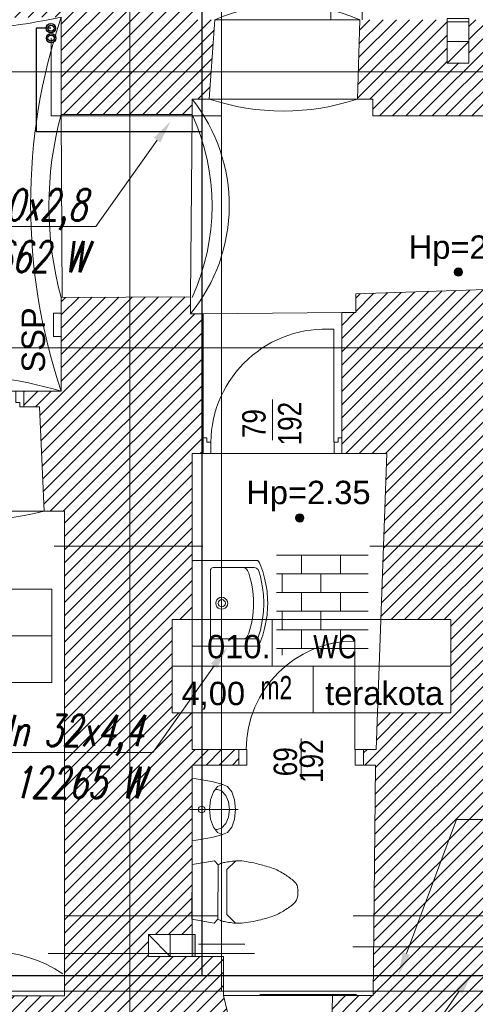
# Model space of a CAD drawing. Header units: millimetres. Extents: x -573548 to 674770, y -210017 to -47794.
# Tile 71 of 234: x 86621 to 89544, y -104469 to -98148. Entities that reach past the tile are written whole.
import ezdxf
from ezdxf import colors
from ezdxf.entities.mleader import LeaderData, LeaderLine
from ezdxf.enums import TextEntityAlignment as Align
from ezdxf.lldxf.tags import DXFTag
from ezdxf.math import Vec2, Vec3

# ---------------------------------------------------------------- set-up
doc = ezdxf.new("R2010")
doc.units = ezdxf.units.MM
for name, color, linetype, lineweight in [('A.02 RZUT PIWNICY_is$0$A-DRZWI_Nr_pióra__9', 8, 'Continuous', 9), ('A.02 RZUT PIWNICY_is$0$A-OPISY-2_Nr_pióra__2', 8, 'Continuous', 9), ('A.02 RZUT PIWNICY_is$0$A-OPISY-3_Nr_pióra__6', 8, 'Continuous', 9), ('A.02 RZUT PIWNICY_is$0$A-WYSOKOSCI_Nr_pióra__20', 8, 'Continuous', 9), ('A.02 RZUT PIWNICY_is$0$A-WYSOKOSCI_Nr_pióra__7', 8, 'Continuous', 9), ('A.02 RZUT PIWNICY_is$0$A_okno_Nr_pióra__20', 8, 'Continuous', 9), ('A.02 RZUT PIWNICY_is$0$DEFPOINTS_Nr_pióra__250', 8, 'Continuous', 9), ('A.02 RZUT PIWNICY_is$0$DEFPOINTS_Nr_pióra__7', 8, 'Continuous', 9), ('A.02 RZUT PIWNICY_is$0$detalokna_Nr_pióra__2', 8, 'Continuous', 9), ('A.02 RZUT PIWNICY_is$0$DIM MALY_Nr_pióra__8', 8, 'Continuous', 9), ('A.02 RZUT PIWNICY_is$0$DRZWI_Nr_pióra__41', 8, 'Continuous', 9), ('A.02 RZUT PIWNICY_is$0$HATCH_Nr_pióra__18', 8, 'Continuous', 9), ('A.02 RZUT PIWNICY_is$0$linia nadproza_Nr_pióra__1', 8, 'Continuous', 9), ('A.02 RZUT PIWNICY_is$0$meble_Nr_pióra__9', 8, 'Continuous', 9), ('A.02 RZUT PIWNICY_is$0$opisy inne_Nr_pióra__1', 8, 'Continuous', 9), ('A.02 RZUT PIWNICY_is$0$podciagi_Nr_pióra__1', 8, 'Continuous', 9), ('A.02 RZUT PIWNICY_is$0$POSADZKI_Nr_pióra__1', 8, 'Continuous', 9), ('A.02 RZUT PIWNICY_is$0$POSADZKI_Nr_pióra__18', 8, 'Continuous', 9), ('A.02 RZUT PIWNICY_is$0$strop_cieniej_Nr_pióra__1', 8, 'Continuous', 9), ('A.02 RZUT PIWNICY_is$0$strop_Nr_pióra__1', 8, 'Continuous', 9), ('A.02 RZUT PIWNICY_is$0$Structural - Bearing_Nr_pióra__1', 8, 'Continuous', 9), ('A.02 RZUT PIWNICY_is$0$Structural - Bearing_Nr_pióra__21', 8, 'Continuous', 9), ('A.02 RZUT PIWNICY_is$0$Structural - Grid', 8, 'Continuous', 9), ('A.02 RZUT PIWNICY_is$0$Structural - Grid_Nr_pióra__17', 8, 'Continuous', 9), ('A.02 RZUT PIWNICY_is$0$WYCIĄG_Nr_pióra__1', 8, 'Continuous', 9), ('FLUID-Powrót', 7, 'Continuous', 30), ('FLUID-Zasilanie', 7, 'Continuous', 30), ('GB - OPISY', 7, 'Continuous', 13), ('IS_Przyłącza_o.p._Powrót', 142, 'DASH', 18)]:
    doc.layers.add(name, color=color, linetype=linetype, lineweight=lineweight)
doc.layers.add('IS_Zasilanie', color=1, linetype='SOLID', lineweight=30, true_color=0xff0000)
doc.styles.add('A.02 RZUT PIWNICY_is$0$STYL_AUTOMATYCZNY_1', font='arial.ttf')
doc.styles.add('A.02 RZUT PIWNICY_is$0$STYL_AUTOMATYCZNY_4', font='arial.ttf', dxfattribs={"width": 0.8})
doc.styles.add('A.02 RZUT PIWNICY_is$0$STYL_AUTOMATYCZNY_5', font='arial.ttf', dxfattribs={"width": 0.7})
doc.styles.add('JOLA_S', font='romans.shx', dxfattribs={"width": 0.7, "oblique": 15})
tags = doc.linetypes.add('DASH', pattern=[15, 10, -5]).pattern_tags.tags
tags[6:7] = [DXFTag(74, 4), DXFTag(75, 0), DXFTag(340, '0'), DXFTag(46, 0.0), DXFTag(50, 0.0), DXFTag(44, 0.0), DXFTag(45, 0.0)]
tags[4:5] = [DXFTag(74, 4), DXFTag(75, 0), DXFTag(340, '0'), DXFTag(46, 0.0), DXFTag(50, 0.0), DXFTag(44, 0.0), DXFTag(45, 0.0)]
tags = doc.linetypes.add('SOLID', pattern=[10, 10, 0]).pattern_tags.tags
tags[6:7] = [DXFTag(74, 4), DXFTag(75, 0), DXFTag(340, '0'), DXFTag(46, 0.0), DXFTag(50, 0.0), DXFTag(44, 0.0), DXFTag(45, 0.0)]
tags[4:5] = [DXFTag(74, 4), DXFTag(75, 0), DXFTag(340, '0'), DXFTag(46, 0.0), DXFTag(50, 0.0), DXFTag(44, 0.0), DXFTag(45, 0.0)]
pattern_1 = [(45, (0, 0), (-42.426407, 42.426407), [])]

# ---------------------------------------------------------------- blocks, each defined once
blk = doc.blocks.new('A.02 RZUT PIWNICY_is$0$Standardowy znacznik osi_2')
at = {"layer": 'A.02 RZUT PIWNICY_is$0$Structural - Grid_Nr_pióra__17'}
blk.add_line((1000, 0), (17853.1, 0), dxfattribs=at)
at = {"layer": 'A.02 RZUT PIWNICY_is$0$Structural - Grid_Nr_pióra__17', "style": 'A.02 RZUT PIWNICY_is$0$STYL_AUTOMATYCZNY_1'}
for tag, p in [('AC_MarkerText_1_0', (5, -80)), ('AC_MarkerText_1_1', (19358.1, -80))]:
    blk.add_attdef(tag, text='', height=350, rotation=270, dxfattribs=at).set_placement(p, align=Align.TOP_CENTER)
blk = doc.blocks.new('A.02 RZUT PIWNICY_is$0$Standardowy znacznik osi_3')
at = {"layer": 'A.02 RZUT PIWNICY_is$0$Structural - Grid_Nr_pióra__17'}
blk.add_line((2962.2, 0), (40906.6, 0), dxfattribs=at)
at = {"layer": 'A.02 RZUT PIWNICY_is$0$Structural - Grid_Nr_pióra__17', "style": 'A.02 RZUT PIWNICY_is$0$STYL_AUTOMATYCZNY_1'}
for tag, p in [('AC_MarkerText_1_0', (-250, -335)), ('AC_MarkerText_1_1', (44118.7, -335))]:
    blk.add_attdef(tag, text='', height=350, rotation=180, dxfattribs=at).set_placement(p, align=Align.TOP_CENTER)
blk = doc.blocks.new('A.02 RZUT PIWNICY_is$0$Standardowy znacznik osi_4')
at = {"layer": 'A.02 RZUT PIWNICY_is$0$Structural - Grid_Nr_pióra__17'}
blk.add_line((1000, 0), (42868.7, 0), dxfattribs=at)
at = {"layer": 'A.02 RZUT PIWNICY_is$0$Structural - Grid_Nr_pióra__17', "style": 'A.02 RZUT PIWNICY_is$0$STYL_AUTOMATYCZNY_1'}
for tag, p in [('AC_MarkerText_1_0', (-250, -335)), ('AC_MarkerText_1_1', (44118.7, -335))]:
    blk.add_attdef(tag, text='', height=350, rotation=180, dxfattribs=at).set_placement(p, align=Align.TOP_CENTER)
blk = doc.blocks.new('A.02 RZUT PIWNICY_is')
at = {"layer": 'A.02 RZUT PIWNICY_is$0$A-WYSOKOSCI_Nr_pióra__7'}
for points in [[(90032.9, -99768.5, 1), (89979.5, -99768.5, 1)], [(89014.7, -101346.4, 1), (88961.3, -101346.4, 1)]]:
    blk.add_hatch(color=256, dxfattribs=at).paths.add_polyline_path(points)
at = {"layer": 'A.02 RZUT PIWNICY_is$0$HATCH_Nr_pióra__18'}
h = blk.add_hatch(dxfattribs=at)
h.set_pattern_fill('Common_Brick_0001', color=256, style=0, pattern_type=2)
h.set_pattern_definition(pattern_1)
h.paths.add_polyline_path([(80206.7, -101287.8), (82317.3, -101287.8), (82317.3, -102137.8), (82734.7, -102137.9), (83067.7, -102085.5), (83067.7, -102058.3), (83067.7, -101303.1), (84554.4, -101302.8), (84547.7, -100943.1), (85547.7, -100943.1), (85547.7, -101303.1), (86317, -101302.8, 0.000082), (86317.7, -101303), (86327.3, -100636.4), (86327.3, -100533.1), (82257.3, -100533.1), (80967.3, -100533.1), (80967.3, -99531.1), (85307.3, -99531.1), (85307.3, -99671.1), (85757.3, -99671.1), (85757.1, -98975.4), (85497.3, -98975.4), (85497.3, -99095.4), (85437.3, -99095.4), (85437.3, -99215.4), (85247.3, -99215.4), (85247.3, -99406.1), (84077.3, -99419), (84077.3, -99259), (82357.3, -99266.1), (82357.3, -98196.1), (85407.3, -98196.1), (85408.8, -98267.6), (85757.1, -98266.4), (85757.3, -98151.2), (87457.3, -98131.1), (87457.3, -98756.1), (88297.3, -98756.1), (88297.3, -98658.1), (88407.4, -98658.1), (88442.4, -98148.1), (88332.4, -98148.1), (88302.4, -97208.1), (87462.3, -97197.8), (87462.3, -97377.8), (81532.9, -97377.8), (81532.9, -96587.8), (81182.9, -96537.7), (80732.9, -96537.8), (80732.9, -96574.1), (80732.9, -97397.8), (80206.7, -97397.8)])
h = blk.add_hatch(dxfattribs=at)
h.set_pattern_fill('Common_Brick_0001', color=256, style=0, pattern_type=2)
h.set_pattern_definition(pattern_1)
h.paths.add_polyline_path([(90073.4, -98148.1), (90073.4, -98428.1), (89933.4, -98428.1), (89933.4, -98161.4), (89933.4, -98148.1), (89372.3, -98148.1), (89357.3, -98658.1), (89457.3, -98658.1), (89457.3, -98766.1), (90367.3, -98766.1), (90367.3, -98668.1), (94952.3, -98668.1), (94952.3, -98158.1), (90332.4, -98158.1), (90332.4, -97048.1), (90202.4, -97048.1), (90202.4, -98148.1)])
h = blk.add_hatch(dxfattribs=at)
h.set_pattern_fill('Common_Brick_0001', color=256, style=0, pattern_type=2)
h.set_pattern_definition(pattern_1)
h.paths.add_polyline_path([(83067.7, -103608.9), (82317.3, -103497.8), (82317.3, -104248.9), (82317.3, -105167.4), (84022, -105167.4), (87437.6, -105167.4), (87437.6, -105578.2), (88697.3, -105578.6), (88697.3, -105471.8), (88697.3, -105405.8), (88697.3, -105255.8), (88498.5, -104413.2), (88498.5, -104161.5), (88017.3, -104161.5), (88017.3, -104142.1), (88017.3, -104021.5), (88297.3, -104021.5), (88297.3, -103922.3), (88295.4, -103921.9), (88295.5, -103900.2), (88297.3, -103587.6), (88297.3, -103218.2), (88297.3, -102933.1), (88597.3, -102933.1), (88597.3, -102833.1), (88297.3, -102833.1), (88297.3, -102598.7), (88168.2, -102598.7), (88168.2, -101998.7), (88297.3, -101998.7), (88297.3, -101528.1), (88297.3, -100933.1), (88367.3, -100933.1), (88367.3, -100833.1), (88367.3, -100035.4), (88287.3, -100035.4), (88287.3, -99926.6), (87457.3, -99931.6), (87457.3, -100533.1), (87217.3, -100533.1), (87217.3, -100633.1), (87317.7, -100633.1), (87347.7, -101303.1), (87477.7, -101303.1), (87477.7, -101528.1), (87477.7, -103900.2), (87477.7, -104142.1), (87477.7, -104262), (87477.7, -104415.3), (86557.7, -104415.3), (86557.7, -104402.9), (86347.7, -104402.9), (86347.7, -104415.3), (85407.7, -104415.3), (85407.7, -104402.9), (85197.7, -104402.9), (85197.7, -104415.3), (84277.7, -104415.3), (84277.7, -104402.9), (84067.7, -104402.9), (84067.7, -104415.3), (83067.7, -104415.3), (83067.7, -104273.6)])
h = blk.add_hatch(dxfattribs=at)
h.set_pattern_fill('Common_Brick_0001', color=256, style=0, pattern_type=2)
h.set_pattern_definition(pattern_1)
h.paths.add_polyline_path([(89197.1, -104413.1), (89177.3, -105255.8), (89177.3, -105405.8), (89177.3, -105471.8), (89177.3, -105578.2), (90487.3, -105578.2), (90487.3, -105471.9), (90487.3, -105255.8), (90407.3, -104600.2), (90407.3, -104100.2), (90407.3, -103900.2), (90407.3, -101528.1), (90407.3, -100928.1), (90560.7, -100928.1), (90560.7, -100745.8), (91953, -100745.8), (92047.3, -100080.1), (92076.9, -100080.1), (92076.9, -99980.1), (90247.3, -99978.1), (90247.3, -99878.1), (89347.3, -99908.1), (89347.3, -100028.1), (89257.3, -100028.1), (89257.3, -100933.1), (89547.3, -100933.1), (89525.3, -101528.1), (89508, -101998.7), (89956.3, -101998.7), (89956.3, -102598.7), (89485.9, -102598.7), (89477.3, -102833.1), (89397.3, -102833.1), (89397.3, -102933.1), (89473.6, -102933.1), (89464.1, -103900.2), (89462.1, -104100.2), (89459, -104413.1), (89459, -104413.2)])
at = {"layer": 'A.02 RZUT PIWNICY_is$0$WYCIĄG_Nr_pióra__1'}
blk.add_hatch(color=256, dxfattribs=at).paths.add_polyline_path([(88317.3, -104021.5), (88297.3, -104021.5), (88297.3, -104161.5), (88317.3, -104161.5)])
at = {"layer": 'A.02 RZUT PIWNICY_is$0$A-DRZWI_Nr_pióra__9'}
for p, q in [((88812.3, -100846.5), (88812.3, -100586.2)), ((88997.3, -103023.8), (88997.3, -102763.5))]:
    blk.add_line(p, q, dxfattribs=at)
for points in [[(89207.3, -100860.1), (89207, -100135.7, 0.43164), (88417.3, -100860.1)], [(89340.3, -102833), (89340.1, -102137.3, 0.414105), (88644.6, -102833)]]:
    blk.add_lwpolyline(points, format="xyb", dxfattribs=at)
at = {"layer": 'A.02 RZUT PIWNICY_is$0$A-OPISY-3_Nr_pióra__6'}
for p, q in [((88810.8, -101998.7), (88810.8, -102298.7)), ((85197.7, -102103), (87397.7, -102103)), ((88168.2, -102298.7), (89956.3, -102298.7)), ((89074.4, -102298.7), (89074.4, -102598.7))]:
    blk.add_line(p, q, dxfattribs=at)
for points in [[(85197.7, -102403), (85197.7, -101803), (87397.7, -101803), (87397.7, -102403)], [(88168.2, -102598.7), (88168.2, -101998.7), (89956.3, -101998.7), (89956.3, -102598.7)]]:
    blk.add_lwpolyline(points, close=True, dxfattribs=at)
at = {"layer": 'A.02 RZUT PIWNICY_is$0$A-WYSOKOSCI_Nr_pióra__7'}
for centre in [(90006.2, -99768.5), (88988, -101346.4)]:
    blk.add_circle(centre, 26.7, dxfattribs=at)
at = {"layer": 'A.02 RZUT PIWNICY_is$0$A_okno_Nr_pióra__20'}
blk.add_lwpolyline([(87457.3, -100181.6), (87457.3, -100031.6), (87407.3, -100031.6), (87407.3, -100181.6)], close=True, dxfattribs=at)
at = {"layer": 'A.02 RZUT PIWNICY_is$0$DEFPOINTS_Nr_pióra__250'}
blk.add_lwpolyline([(88283.3, -103218.2), (88593.2, -103218.2)], dxfattribs=at)
at = {"layer": 'A.02 RZUT PIWNICY_is$0$DEFPOINTS_Nr_pióra__7'}
blk.add_lwpolyline([(88358.4, -103191.4), (88358.4, -103244.8)], dxfattribs=at)
at = {"layer": 'A.02 RZUT PIWNICY_is$0$detalokna_Nr_pióra__2'}
blk.add_line((88498.5, -104413.2), (89197.1, -104413.1), dxfattribs=at)
at = {"layer": 'A.02 RZUT PIWNICY_is$0$DIM MALY_Nr_pióra__8'}
for p, q in [((87412.7, -101528.1), (88365.5, -101528.1)), ((89436.9, -101528.1), (90555.2, -101528.1)), ((87477.7, -103900.2), (88465.2, -103900.2)), ((89329.8, -103900.2), (90700.7, -103900.2)), ((89329.3, -104100.2), (90601, -104100.2)), ((87372.7, -104142.1), (88696.7, -104142.1)), ((88731.5, -104405.8), (89351.1, -104405.8))]:
    blk.add_line(p, q, dxfattribs=at)
for points in [[(88496.4, -103058.9, 0.050616), (88297.3, -103019.4)], [(88297.3, -103019.4), (88297.3, -103417, 0.050616), (88496.4, -103377.5)]]:
    blk.add_lwpolyline(points, format="xyb", dxfattribs=at)
blk.add_lwpolyline([(88492.9, -103057.9), (88461, -103070.3), (88433.9, -103104.9), (88415.9, -103156.9), (88409.5, -103218.2), (88415.9, -103279.4), (88433.9, -103331.5), (88461, -103366.1), (88492.9, -103378.4), (88524.8, -103366.1), (88551.9, -103331.5), (88569.9, -103279.4), (88576.3, -103218.2), (88569.9, -103156.9), (88551.9, -103104.9), (88524.8, -103070.3)], close=True, dxfattribs=at)
blk.add_lwpolyline([(88442.7, -103346.3), (88444.7, -103346.5), (88458.3, -103347.3), (88485.1, -103338.4), (88513.4, -103308.6), (88531.1, -103266.6), (88537.7, -103218.2), (88531.1, -103169.8), (88513.4, -103127.7), (88485.2, -103098), (88460.3, -103089.7), (88446.8, -103089.7), (88444.7, -103089.9), (88442.7, -103090.1)], dxfattribs=at)
blk.add_circle((88358.4, -103218.2), 21.4, dxfattribs=at)
at = {"layer": 'A.02 RZUT PIWNICY_is$0$DRZWI_Nr_pióra__41'}
for points in [[(87216.4, -100633.1), (87192.3, -100633.1), (87192.3, -100606), (87166.6, -100606), (87166.6, -100533.1), (87216.4, -100533.1)], [(88367.3, -100833.1), (88391.3, -100833.1), (88391.3, -100860.1), (88417, -100860.1), (88417, -100933.1), (88367.3, -100933.1)], [(89257.3, -100833.1), (89233.2, -100833.1), (89233.2, -100860.1), (89207.5, -100860.1), (89207.5, -100933.1), (89257.3, -100933.1)], [(88597.3, -102933), (88647.3, -102933), (88647.3, -102833), (88597.3, -102833)], [(89393, -102933), (89343, -102933), (89343, -102833), (89393, -102833)]]:
    blk.add_lwpolyline(points, dxfattribs=at)
at = {"layer": 'A.02 RZUT PIWNICY_is$0$linia nadproza_Nr_pióra__1'}
for p, q in [((87457.3, -98756.1), (87464.3, -99931.6)), ((88297.3, -98756.1), (88287.3, -99926.6))]:
    blk.add_line(p, q, dxfattribs=at)
at = {"layer": 'A.02 RZUT PIWNICY_is$0$meble_Nr_pióra__9'}
for p, q in [((88414.7, -101681.7), (88416, -101676.9)), ((88414.7, -101894.5), (88414.7, -101681.7)), ((88416, -101676.9), (88418.7, -101672.3)), ((88418.7, -101672.3), (88421.9, -101669.4)), ((88421.9, -101669.4), (88426.5, -101667)), ((88426.5, -101667), (88431.8, -101665.2)), ((88431.8, -101665.2), (88695.4, -101665.2)), ((88626.5, -101665.2), (88641.1, -101671.5)), ((88641.1, -101671.5), (88647.8, -101677.2)), ((88647.8, -101677.2), (88653.5, -101685.1)), ((88653.5, -101685.1), (88660.6, -101701.7)), ((88660.6, -101701.7), (88668.2, -101726.9)), ((88695.4, -101665.2), (88703.3, -101666.4)), ((88703.3, -101666.4), (88709.6, -101669.4)), ((88709.6, -101669.4), (88714.9, -101673.3)), ((88714.9, -101673.3), (88720, -101677.5)), ((88720, -101677.5), (88726, -101688.9)), ((88726, -101688.9), (88735.1, -101722.1)), ((88668.2, -101726.9), (88677.3, -101764.3)), ((88677.3, -101764.3), (88685.9, -101814)), ((88735.1, -101722.1), (88743.2, -101758.9)), ((88743.2, -101758.9), (88749.1, -101794)), ((88685.9, -101814), (88690.6, -101868.8)), ((88749.1, -101794), (88754.4, -101839.9)), ((88449.1, -101894.5), (88451, -101882.7)), ((88451, -101882.7), (88456.4, -101872.1)), ((88456.4, -101872.1), (88464.9, -101863.6)), ((88463.8, -101894.5), (88465.6, -101885.5)), ((88464.9, -101863.6), (88475.5, -101858.2)), ((88465.6, -101885.5), (88470.7, -101877.9)), ((88470.7, -101877.9), (88478.3, -101872.8)), ((88475.5, -101858.2), (88487.2, -101856.3)), ((88478.3, -101872.8), (88487.2, -101871)), ((88487.2, -101856.3), (88499, -101858.2)), ((88487.2, -101871), (88496.2, -101872.8)), ((88496.2, -101872.8), (88503.8, -101877.9)), ((88499, -101858.2), (88509.6, -101863.6)), ((88503.8, -101877.9), (88508.9, -101885.5)), ((88508.9, -101885.5), (88510.7, -101894.5)), ((88509.6, -101863.6), (88518.1, -101872.1)), ((88518.1, -101872.1), (88523.5, -101882.7)), ((88523.5, -101882.7), (88525.4, -101894.5)), ((88690.6, -101868.8), (88690.6, -101894.5)), ((88754.4, -101839.9), (88756.2, -101891.3)), ((88756.2, -101891.3), (88756.2, -101894.5)), ((88414.7, -101894.5), (88414.7, -102107.2)), ((88449.1, -101894.5), (88451, -101906.2)), ((88451, -101906.2), (88456.4, -101916.9)), ((88456.4, -101916.9), (88464.9, -101925.3)), ((88463.8, -101894.5), (88465.6, -101903.4)), ((88464.9, -101925.3), (88475.5, -101930.7)), ((88465.6, -101903.4), (88470.7, -101911)), ((88470.7, -101911), (88478.3, -101916.1)), ((88475.5, -101930.7), (88487.2, -101932.6)), ((88478.3, -101916.1), (88487.2, -101917.9)), ((88487.2, -101917.9), (88496.2, -101916.1)), ((88487.2, -101932.6), (88499, -101930.7)), ((88496.2, -101916.1), (88503.8, -101911)), ((88499, -101930.7), (88509.6, -101925.3)), ((88503.8, -101911), (88508.9, -101903.4)), ((88508.9, -101903.4), (88510.7, -101894.5)), ((88509.6, -101925.3), (88518.1, -101916.9)), ((88518.1, -101916.9), (88523.5, -101906.2)), ((88523.5, -101906.2), (88525.4, -101894.5)), ((88685.9, -101974.9), (88690.6, -101920.1)), ((88690.6, -101920.1), (88690.6, -101894.5)), ((88749.1, -101994.9), (88754.4, -101949)), ((88754.4, -101949), (88756.2, -101897.6)), ((88756.2, -101897.6), (88756.2, -101894.5)), ((88677.3, -102024.6), (88685.9, -101974.9)), ((88743.2, -102030), (88749.1, -101994.9)), ((88660.6, -102087.2), (88668.2, -102062)), ((88668.2, -102062), (88677.3, -102024.6)), ((88726, -102100), (88735.1, -102066.8)), ((88735.1, -102066.8), (88743.2, -102030)), ((88414.7, -102107.2), (88416, -102112.1)), ((88416, -102112.1), (88418.7, -102116.6)), ((88418.7, -102116.6), (88421.9, -102119.6)), ((88421.9, -102119.6), (88426.5, -102121.9)), ((88426.5, -102121.9), (88431.8, -102123.7)), ((88431.8, -102123.7), (88695.4, -102123.7)), ((88626.5, -102123.7), (88641.1, -102117.4)), ((88641.1, -102117.4), (88647.8, -102111.7)), ((88647.8, -102111.7), (88653.5, -102103.8)), ((88653.5, -102103.8), (88660.6, -102087.2)), ((88695.4, -102123.7), (88703.3, -102122.5)), ((88703.3, -102122.5), (88709.6, -102119.5)), ((88709.6, -102119.5), (88714.9, -102115.6)), ((88714.9, -102115.6), (88720, -102111.4)), ((88720, -102111.4), (88726, -102100)), ((88295.4, -103921.9), (88297.3, -103571.9)), ((88297.3, -103571.9), (88441, -103547.6)), ((88441, -103547.6), (88464.8, -103572.9)), ((88464.8, -103572.9), (88462.9, -103922.8)), ((88577.4, -103548.5), (88520.8, -103604.2)), ((88520.8, -103604.2), (88519.2, -103892.1)), ((88976.4, -103750.7), (88976.3, -103764.2)), ((88976.4, -103737.1), (88976.4, -103750.7)), ((88575.2, -103948.4), (88519.2, -103892.1)), ((88438.8, -103947.8), (88295.4, -103921.9)), ((88462.9, -103922.8), (88438.8, -103947.8))]:
    blk.add_line(p, q, dxfattribs=at)
blk.add_lwpolyline([(88782.3, -101894.5), (88781.8, -101869.8), (88777.8, -101817.7), (88770.7, -101772.1), (88762.4, -101732.4), (88750.3, -101689.5), (88738.7, -101655.4), (88728.6, -101634.2), (88718.1, -101619.5), (88306.4, -101619.5), (88301.4, -101620.1), (88298.6, -101621.9), (88297.3, -101625), (88297.3, -101894.5), (88297.3, -102163.9), (88298.6, -102167), (88301.4, -102168.8), (88306.4, -102169.5), (88718.1, -102169.5), (88728.6, -102154.7), (88738.7, -102133.5), (88750.3, -102099.4), (88762.4, -102056.5), (88770.7, -102016.8), (88777.8, -101971.2), (88781.8, -101919.1)], close=True, dxfattribs=at)
for centre, radius, start, end in [((88607.5, -103853.8), 315, 113.99725, 116.92018), ((88839.4, -104585.1), 1080.8, 108.4132, 109.46174), ((88595, -104005.5), 456.3, 97.67449, 102.26288), ((88716.1, -105004.6), 1462.7, 95.40173, 97.15053), ((88594.8, -104043.1), 495, 87.46912, 91.90107), ((88511.1, -104391.8), 849.8, 78.78379, 82.86193), ((88059.3, -106437.7), 2944.9, 76.63853, 77.90336), ((88350.9, -104977.6), 1457.8, 70.91963, 74.52858), ((88566.2, -104172.8), 629.7, 60.54039, 65.48383), ((88389.5, -104387), 904.4, 52.59047, 57.46529), ((88682.1, -103944.2), 376.7, 41.53011, 47.01576), ((88851.2, -103758.2), 129.6, 23.13213, 29.4762), ((88777, -103761.8), 201, 7.0531, 15.74944), ((88827.9, -103748.1), 149.3, 342.11084, 353.82701), ((88434.7, -103163.9), 836.7, 301.70766, 306.97696), ((88825.3, -103694.5), 178, 309.28491, 320.90961), ((88848.7, -103740.5), 132.5, 329.96275, 336.1693), ((88466, -102856.7), 1103.4, 284.26181, 289.03036), ((88405.9, -102991.2), 1001, 294.80338, 297.91279), ((88544.1, -103775.3), 168.3, 241.17513, 246.64783), ((88573.3, -103689.5), 258.8, 248.24252, 252.62292), ((88712, -102881.4), 1076.9, 258.42963, 260.37338), ((88696.5, -102769.9), 1184.8, 262.01452, 264.1736), ((88597.9, -103490.5), 458.6, 267.29305, 272.07714), ((88419.2, -102446.3), 1515.1, 277.40379, 279.69087), ((87873.7, -100049.9), 3971.4, 281.63031, 282.56819)]:
    blk.add_arc(centre, radius, start, end, dxfattribs=at)
at = {"layer": 'A.02 RZUT PIWNICY_is$0$podciagi_Nr_pióra__1'}
for centre, radius, start, end in [((88907.3, -99226), 1173.9, 66.66746, 113.33254), ((86558.6, -94019.6), 4208.6, 259.0239, 282.32968), ((91037.7, -99332.1), 3776.5, 161.45664, 198.54336), ((87437.6, -99340.5), 1097.6, 320.72437, 38.44364), ((88882.3, -97216.9), 1517.4, 251.7597, 288.2403), ((89608.6, -99343.8), 2230.2, 164.71943, 195.28057), ((87009.6, -99343.8), 1415.4, 335.46474, 24.53526), ((86603.8, -103486.6), 3074.4, 73.88247, 106.11753), ((86832.9, -99187.5), 2177.3, 256.29379, 283.6765)]:
    blk.add_arc(centre, radius, start, end, dxfattribs=at)
at = {"layer": 'A.02 RZUT PIWNICY_is$0$POSADZKI_Nr_pióra__1'}
blk.add_line((89124, -102185.7), (89124, -102228.6), dxfattribs=at)
at = {"layer": 'A.02 RZUT PIWNICY_is$0$POSADZKI_Nr_pióra__18'}
for p, q in [((89426.9, -101585.7), (88837.8, -101585.7)), ((88999, -101585.7), (88999, -101705.7)), ((89249, -101585.7), (89249, -101705.7)), ((89426.9, -101705.7), (88837.8, -101705.7)), ((88874, -101705.7), (88874, -101825.7)), ((89124, -101705.7), (89124, -101825.7)), ((89426.9, -101825.7), (88837.8, -101825.7)), ((88999, -101825.7), (88999, -101945.7)), ((89249, -101825.7), (89249, -101945.7)), ((89426.9, -101945.7), (88837.8, -101945.7)), ((88874, -101945.7), (88874, -102065.7)), ((89124, -101945.7), (89124, -102065.7)), ((89426.9, -102065.7), (88837.8, -102065.7)), ((88999, -102065.7), (88999, -102185.7)), ((89249, -102065.7), (89249, -102185.7)), ((89426.9, -102185.7), (88837.8, -102185.7)), ((88874, -102185.7), (88874, -102228.6))]:
    blk.add_line(p, q, dxfattribs=at)
at = {"layer": 'A.02 RZUT PIWNICY_is$0$strop_cieniej_Nr_pióra__1'}
for p, q in [((89187.3, -98148.1), (89232.4, -93927.8)), ((89387.3, -98148.1), (89432.4, -93927.8)), ((89372.3, -98148.1), (88442.4, -98148.1)), ((89357.3, -98658.1), (88407.4, -98658.1)), ((88367.3, -100035.4), (89257.3, -100028.1)), ((86327.3, -100533.1), (87217.3, -100533.1)), ((88367.3, -100933.1), (89257.3, -100933.1)), ((86317.7, -101303.1), (87347.7, -101303.1))]:
    blk.add_line(p, q, dxfattribs=at)
at = {"layer": 'A.02 RZUT PIWNICY_is$0$strop_Nr_pióra__1'}
blk.add_lwpolyline([(83067.7, -104273.6, -0.280355), (84067.7, -104274), (84067.7, -104402.9), (84277.7, -104402.9), (84277.7, -104272.9, -0.303956), (85197.7, -104274), (85197.7, -104402.9), (85407.7, -104402.9), (85407.7, -104274, -0.298626), (86347.7, -104274), (86347.7, -104402.9), (86557.7, -104402.9), (86557.7, -104274, -0.310806), (87467.7, -104273.7)], format="xyb", dxfattribs=at)
at = {"layer": 'A.02 RZUT PIWNICY_is$0$Structural - Bearing_Nr_pióra__1'}
for p, q in [((90073.4, -98288.1), (89933.4, -98428.1)), ((90073.4, -98288.1), (89933.4, -98288.1)), ((88157.3, -104161.5), (88017.3, -104021.5)), ((88157.3, -104161.5), (88157.3, -104021.5))]:
    blk.add_line(p, q, dxfattribs=at)
for points in [[(89933.4, -98141.4), (89933.4, -98161.4), (90073.4, -98161.4), (90073.4, -98141.4)], [(88317.3, -104021.5), (88297.3, -104021.5), (88297.3, -104161.5), (88317.3, -104161.5)]]:
    blk.add_lwpolyline(points, close=True, dxfattribs=at)
blk.add_lwpolyline([(88338, -104082.4), (88488.6, -104082.4), (88636.4, -104082.4)], dxfattribs=at)
at = {"layer": 'A.02 RZUT PIWNICY_is$0$Structural - Bearing_Nr_pióra__21'}
for p, q in [((87457.3, -98756.1), (87457.3, -98131.1)), ((88442.4, -98148.1), (88407.4, -98658.1)), ((89372.3, -98148.1), (89357.3, -98658.1)), ((89933.4, -98148.1), (89933.4, -98428.1)), ((89933.4, -98428.1), (89933.4, -98148.1)), ((90073.4, -98428.1), (90073.4, -98148.1)), ((89933.4, -98428.1), (90073.4, -98428.1)), ((88297.3, -98756.1), (88297.3, -98658.1)), ((88297.3, -98658.1), (88407.4, -98658.1)), ((89457.3, -98658.1), (89357.3, -98658.1)), ((89457.3, -98766.1), (89457.3, -98658.1)), ((87457.3, -98756.1), (88297.3, -98756.1)), ((89457.3, -98766.1), (90367.3, -98766.1)), ((87457.3, -99931.6), (88287.3, -99926.6)), ((87457.3, -100533.1), (87457.3, -99931.6)), ((88287.3, -100035.4), (88287.3, -99926.6)), ((89347.3, -99908.1), (90247.3, -99878.1)), ((89347.3, -99908.1), (89347.3, -100028.1)), ((88287.3, -100035.4), (88367.3, -100035.4)), ((88367.3, -100035.4), (88367.3, -100833.1)), ((89257.3, -100028.1), (89257.3, -100933.1)), ((89257.3, -100028.1), (89347.3, -100028.1)), ((87457.3, -100533.1), (87217.3, -100533.1)), ((87217.3, -100633.1), (87217.3, -100533.1)), ((87217.3, -100633.1), (87317.7, -100633.1)), ((87347.7, -101303.1), (87317.7, -100633.1)), ((88367.3, -100833.1), (88367.3, -100933.1)), ((88297.3, -100933.1), (88367.3, -100933.1)), ((88297.3, -102833.1), (88297.3, -100933.1)), ((89257.3, -100933.1), (89547.3, -100933.1)), ((89477.3, -102833.1), (89547.3, -100933.1)), ((87477.7, -101303.1), (87347.7, -101303.1)), ((87477.7, -101303.1), (87477.7, -104415.3)), ((88297.3, -102833.1), (88597.3, -102833.1)), ((88597.3, -102933.1), (88597.3, -102833.1)), ((89397.3, -102933.1), (89397.3, -102833.1)), ((89397.3, -102833.1), (89477.3, -102833.1)), ((88297.3, -102933.1), (88597.3, -102933.1)), ((88297.3, -104021.5), (88297.3, -102933.1)), ((89397.3, -102933.1), (89473.6, -102933.1)), ((89459, -104413.1), (89473.6, -102933.1)), ((88297.3, -104021.5), (88017.3, -104021.5)), ((88017.3, -104021.5), (88017.3, -104161.5)), ((88017.3, -104161.5), (88498.5, -104161.5)), ((88498.5, -104413.2), (88498.5, -104161.5)), ((87477.7, -104415.3), (83067.7, -104415.3)), ((88697.3, -105255.8), (88498.5, -104413.2)), ((89177.3, -105255.8), (89197.1, -104413.1)), ((89197.1, -104413.1), (89459, -104413.2))]:
    blk.add_line(p, q, dxfattribs=at)
at = {"layer": 'A.02 RZUT PIWNICY_is$0$Structural - Grid', "zscale": 1000}
for name, p, rotation in [('A.02 RZUT PIWNICY_is$0$Standardowy znacznik osi_2', (87897.3, -108395.1), 90), ('A.02 RZUT PIWNICY_is$0$Standardowy znacznik osi_4', (121683.4, -98482.5), 180), ('A.02 RZUT PIWNICY_is$0$Standardowy znacznik osi_3', (121683.4, -100254.9), 180)]:
    blk.add_blockref(name, p, dxfattribs=dict(at, rotation=rotation))
at = {"layer": 'A.02 RZUT PIWNICY_is$0$A-OPISY-2_Nr_pióra__2', "char_height": 150}
for s, insert, attachment_point, style in [('\\A1;{\\pql;\\fArial|b0|i0|c238|p0;\\W1.000000;010.}', (88392.9, -102249.8), 7, 'A.02 RZUT PIWNICY_is$0$STYL_AUTOMATYCZNY_1'), ('\\A1;{\\pql;\\fArial|b0|i0|c238|p0;\\W0.800000;WC}', (89074.4, -102249.8), 7, 'A.02 RZUT PIWNICY_is$0$STYL_AUTOMATYCZNY_4'), ('\\A1;{\\pql;\\fArial|b0|i0|c238|p0;\\W0.700000;m2}', (88735.6, -102361.2), 1, 'A.02 RZUT PIWNICY_is$0$STYL_AUTOMATYCZNY_5'), ('\\A1;{\\pql;\\fArial|b0|i0|c238|p0;\\W1.000000;terakota}', (89151.2, -102549.7), 7, 'A.02 RZUT PIWNICY_is$0$STYL_AUTOMATYCZNY_1'), ('\\A1;{\\pql;\\fArial|b0|i0|c238|p0;\\W1.000000;4,00}', (88229.2, -102576.4), 7, 'A.02 RZUT PIWNICY_is$0$STYL_AUTOMATYCZNY_1')]:
    blk.add_mtext(s, dxfattribs=dict(at, insert=insert, attachment_point=attachment_point, style=style))
at = {"layer": 'A.02 RZUT PIWNICY_is$0$A-WYSOKOSCI_Nr_pióra__20', "insert": (87279, -100204), "char_height": 150, "attachment_point": 5, "rotation": 90, "style": 'A.02 RZUT PIWNICY_is$0$STYL_AUTOMATYCZNY_1'}
blk.add_mtext('\\A1;{\\pqc;\\fArial|b0|i0|c238|p0;\\W1.000000;SSP}', dxfattribs=at)
at = {"layer": 'A.02 RZUT PIWNICY_is$0$A-WYSOKOSCI_Nr_pióra__7', "char_height": 150, "style": 'A.02 RZUT PIWNICY_is$0$STYL_AUTOMATYCZNY_1'}
for s, insert, attachment_point in [('\\A1;{\\pqc;\\fArial|b0|i0|c238|p0;\\W1.000000;Hp=2.41}', (90085.4, -99630.6), 5), ('\\A1;{\\pql;\\fArial|b0|i0|c238|p0;\\W1.000000;Hp=2.35}', (88644.1, -101303.3), 7)]:
    blk.add_mtext(s, dxfattribs=dict(at, insert=insert, attachment_point=attachment_point))
at = {"layer": 'A.02 RZUT PIWNICY_is$0$opisy inne_Nr_pióra__1', "char_height": 150, "rotation": 90, "style": 'A.02 RZUT PIWNICY_is$0$STYL_AUTOMATYCZNY_4'}
for s, insert, attachment_point in [('\\A1;{\\pqc;\\fArial|b0|i0|c238|p0;\\W0.800000;192}', (88924.3, -100741.2), 5), ('\\A1;{\\pqc;\\fArial|b0|i0|c238|p0;\\W0.800000;79}', (88694.5, -100741.2), 5), ('\\A1;{\\pql;\\fArial|b0|i0|c238|p0;\\W0.800000;69}', (88972.3, -103004.9), 7), ('\\A1;{\\pql;\\fArial|b0|i0|c238|p0;\\W0.800000;192}', (89139.5, -103047.9), 7)]:
    blk.add_mtext(s, dxfattribs=dict(at, insert=insert, attachment_point=attachment_point))

msp = doc.modelspace()

# ---------------------------------------------------------------- linework, layer by layer
at = {"layer": 'FLUID-Powrót', "color": 142, "linetype": 'DASH', "ltscale": 2}
msp.add_circle((86821.8, -98266.4, 0), 30, dxfattribs=at)
at = {"layer": 'FLUID-Powrót', "color": 142, "linetype": 'DASH', "ltscale": 10}
msp.add_circle((86821.3, -98266.4, 0), 20, dxfattribs=at)
at = {"layer": 'FLUID-Zasilanie', "color": 11, "linetype": 'Continuous'}
for centre, radius in [((86820.9, -98202.8, 0), 30), ((86821.3, -98202.8, 0), 20)]:
    msp.add_circle(centre, radius, dxfattribs=at)
at = {"layer": 'IS_Przyłącza_o.p._Powrót', "ltscale": 30}
for points in [[(87915, -93958.2), (87915, -104383.6)], [(82562, -104383.6), (82562, -104383.6), (89837, -104383.6)]]:
    msp.add_lwpolyline(points, dxfattribs=at)
at = {"layer": 'IS_Przyłącza_o.p._Powrót', "ltscale": 30, "elevation": 0}
msp.add_lwpolyline([(86821.8, -98266.4), (86821.8, -98765.7), (87915, -98765.7)], dxfattribs=at)
at = {"layer": 'IS_Zasilanie', "ltscale": 10}
msp.add_lwpolyline([(87790, -93828.2), (87790, -104283.1)], dxfattribs=at)
at = {"layer": 'IS_Zasilanie', "ltscale": 10, "elevation": 0}
for points in [[(86821.3, -98202.8), (86727.1, -98202.8)], [(86727.1, -98202.8), (86727.1, -98865.7), (87790, -98865.7)], [(82559.7, -104283.1), (89937, -104283.1)]]:
    msp.add_lwpolyline(points, dxfattribs=at)

# ---------------------------------------------------------------- block references
at = {"ltscale": 10}
msp.add_blockref('A.02 RZUT PIWNICY_is', (-570.2, 0), dxfattribs=at)

# ---------------------------------------------------------------- leaders
at = {"layer": 'GB - OPISY'}
ml = msp.add_multileader_mtext('Standard', dxfattribs=at)
ml.set_content('dn 20x2,8\\P662 W', color=256, style='JOLA_S')
ml.set_leader_properties(color=256, linetype='ByLayer', lineweight=-1)
ml.build(insert=Vec2(0, 0))
ml.multileader.update_dxf_attribs({"text_left_attachment_type": 6, "text_right_attachment_type": 6, "dogleg_length": 30, "arrow_head_size": 150})
ctx = ml.context
ctx.base_point, ctx.char_height, ctx.arrow_head_size, ctx.landing_gap_size, ctx.plane_origin, ctx.plane_x_axis = Vec3(86120, -99476.3), 200, 150, 30, Vec3(96948.7, -92044.3), Vec3(-1, 0)
ctx.left_attachment, ctx.right_attachment, ctx.text_align_type, ctx.attachment_type = 6, 6, 2, 2
notes = []
notes.append((ctx, [(0, (1, 1, 0), (87109.3, -99476.3), (-1, 0), 30, [(0, [(87589.5, -98798.5)], 256, [])])]))
ctx.mtext.insert, ctx.mtext.alignment, ctx.mtext.flow_direction = Vec3(87049.3, -99236.3), 3, 5
ml = msp.add_multileader_mtext('Standard', dxfattribs=at)
ml.set_content('dn 32x4,4\\P12265 W', color=256, style='JOLA_S')
ml.set_leader_properties(color=256, linetype='ByLayer', lineweight=-1)
ml.build(insert=Vec2(0, 0))
ml.multileader.update_dxf_attribs({"text_left_attachment_type": 6, "text_right_attachment_type": 6, "dogleg_length": 30, "arrow_head_size": 150})
ctx = ml.context
ctx.base_point, ctx.char_height, ctx.arrow_head_size, ctx.landing_gap_size, ctx.plane_origin, ctx.plane_x_axis = Vec3(86485.1, -102851.6), 200, 150, 30, Vec3(97313.8, -95419.6), Vec3(-1, 0)
ctx.left_attachment, ctx.right_attachment, ctx.text_align_type, ctx.attachment_type = 6, 6, 2, 2
notes.append((ctx, [(0, (1, 1, 0), (87474.4, -102851.6), (-1, 0), 30, [(0, [(87954.6, -102173.8)], 256, [])])]))
ctx.mtext.insert, ctx.mtext.alignment, ctx.mtext.flow_direction = Vec3(87414.4, -102611.6), 3, 5
ml = msp.add_multileader_mtext('Standard', dxfattribs=at)
ml.set_content('rz.osi rur 2,0m', color=256, style='JOLA_S')
ml.set_leader_properties(color=256, linetype='ByLayer', lineweight=-1)
ml.build(insert=Vec2(0, 0))
ml.multileader.update_dxf_attribs({"text_left_attachment_type": 6, "text_right_attachment_type": 6, "dogleg_length": 30, "arrow_head_size": 150})
ctx = ml.context
ctx.base_point, ctx.char_height, ctx.arrow_head_size, ctx.landing_gap_size, ctx.plane_origin, ctx.plane_x_axis = Vec3(89453, -103281.8, 0), 200, 150, 30, Vec3(98818.9, -96177.8, 0), Vec3(-1, 0)
ctx.left_attachment, ctx.right_attachment, ctx.text_align_type, ctx.attachment_type = 6, 6, 2, 2
notes.append((ctx, [(0, (1, 1, 0), (89423, -103281.8, 0), (1, 0), 30, [(0, [(89049.5, -104283.1, 0)], 256, [])])]))
ctx.mtext.insert, ctx.mtext.alignment, ctx.mtext.flow_direction = Vec3(91129.5, -103041.8, 0), 3, 5
ml = msp.add_multileader_mtext('Standard', dxfattribs=at)
ml.set_content('dn 32x4,4\\P14027 W', color=256, style='JOLA_S')
ml.set_leader_properties(color=256, linetype='ByLayer', lineweight=-1)
ml.build(insert=Vec2(0, 0))
ml.multileader.update_dxf_attribs({"text_left_attachment_type": 6, "text_right_attachment_type": 6, "dogleg_length": 30, "arrow_head_size": 150})
ctx = ml.context
ctx.base_point, ctx.char_height, ctx.arrow_head_size, ctx.landing_gap_size, ctx.plane_origin, ctx.plane_x_axis = Vec3(88058.2, -104940.9), 200, 150, 30, Vec3(98886.9, -97508.9), Vec3(-1, 0)
ctx.left_attachment, ctx.right_attachment, ctx.text_align_type, ctx.attachment_type = 6, 6, 2, 2
notes.append((ctx, [(0, (1, 1, 0), (89047.5, -104940.9), (-1, 0), 30, [(0, [(89527.7, -104263.1)], 256, [])])]))
ctx.mtext.insert, ctx.mtext.alignment, ctx.mtext.flow_direction = Vec3(88987.5, -104700.9), 3, 5
for ctx, leaders in notes:
    for number, flags, end, landing, length, lines in leaders:
        leader = LeaderData()
        leader.index, (leader.has_last_leader_line, leader.has_dogleg_vector, leader.attachment_direction) = number, flags
        leader.last_leader_point, leader.dogleg_vector, leader.dogleg_length = Vec3(end), Vec3(landing), length
        for number, points, colour, breaks in lines:
            line = LeaderLine()
            line.index, line.vertices, line.color, line.breaks = number, Vec3.list(points), colors.encode_raw_color(colour), breaks
            leader.lines.append(line)
        ctx.leaders.append(leader)

doc.saveas('drawing.dxf')
